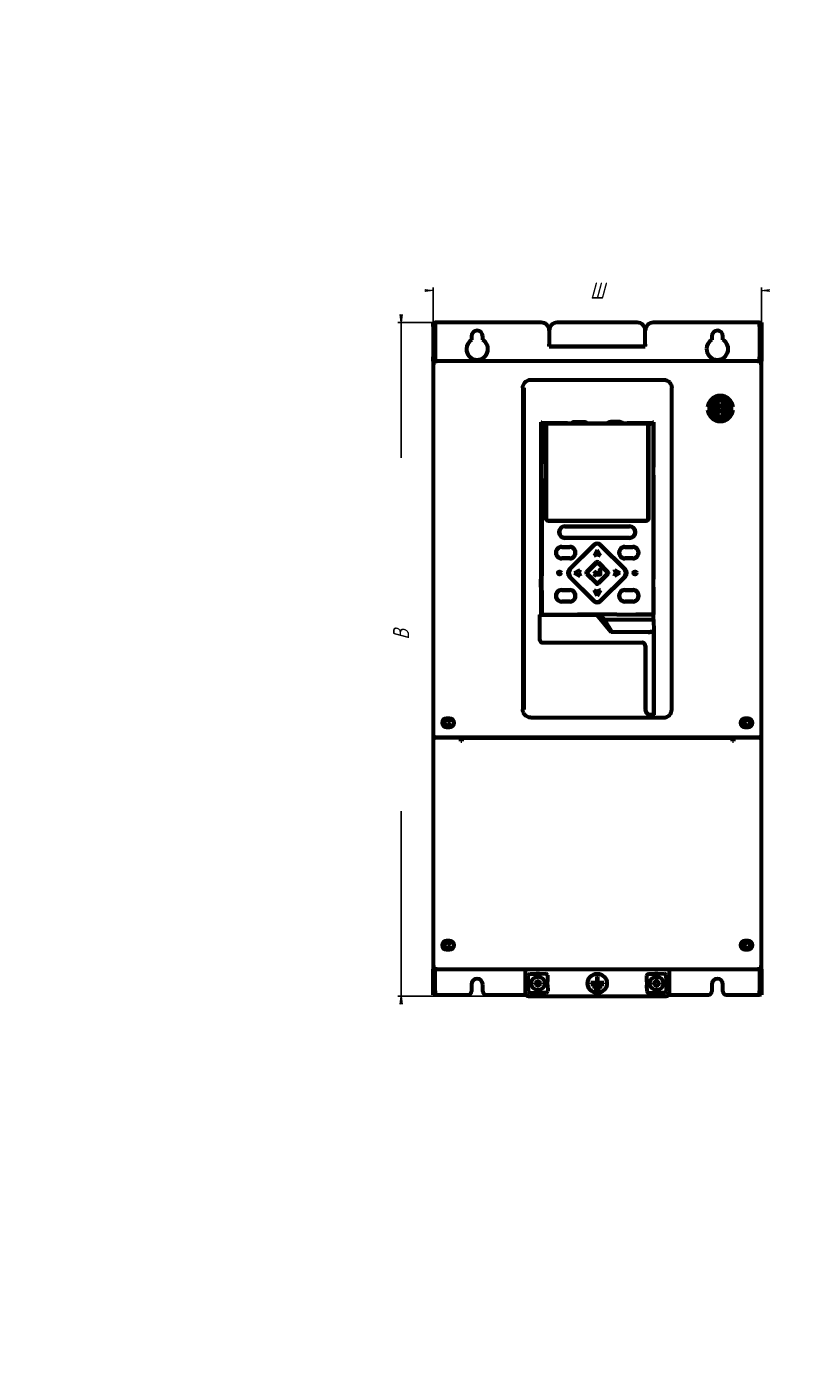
# Model space of a CAD drawing. Header units: millimetres. Extents: x 0 to 1189, y 0 to 841.
# Tile 1 of 2: x 0 to 484, y 0 to 841. Entities that reach past the tile are written whole.
import ezdxf

# ---------------------------------------------------------------- set-up
doc = ezdxf.new("R2010")
doc.units = ezdxf.units.MM
doc.linetypes.add('K5LT_BASIC', pattern=[0])
doc.linetypes.add('K5LT_THIN', pattern=[0])
doc.layers.add('Системный слой', color=7, linetype='Continuous')
doc.styles.add('KDIMTEXTSTYLE', font='GOST_AU.SHX', dxfattribs={"width": 0.96, "oblique": 15, "height": 5})
doc.dimstyles.new('KDIMSTYLE (1.00)', dxfattribs={"dimtxt": 5, "dimasz": 1, "dimexe": 2, "dimexo": 0, "dimgap": 1, "dimtad": 1, "dimtxsty": 'KDIMTEXTSTYLE', "dimsah": 1, "dimcen": 0, "dimdle": 1, "dimadec": 0, "dimazin": 0, "dimtfac": 0.667, "dimtmove": 0, "dimatfit": 3, "dimfxl": 1, "dimtvp": 1, "dimtolj": 1, "dimtzin": 0, "dimarcsym": 0})

# ---------------------------------------------------------------- blocks, each defined once
blk = doc.blocks.new('KDIMARROW_01')
at = {"layer": 'Системный слой'}
blk.add_hatch(color=0, dxfattribs=at).paths.add_polyline_path([(0, 0), (-5, 0.66), (-4.5, 0), (-5, -0.66)])
at = {"layer": 'Системный слой', "color": 0, "linetype": 'K5LT_THIN', "lineweight": 18}
for p, q in [((-4.5, 0), (-5, 0.66)), ((-5, 0.66), (0, 0)), ((0, 0), (-5, -0.66)), ((-5, -0.66), (-4.5, 0)), ((0, 0), (-1, 0))]:
    blk.add_line(p, q, dxfattribs=at)

msp = doc.modelspace()

# ---------------------------------------------------------------- linework, layer by layer
at = {"layer": 'Системный слой', "color": 150, "linetype": 'K5LT_BASIC', "lineweight": 60, "true_color": 0x0080ff}
for p, q in [((253.623, 653.787), (253.623, 656.287)), ((253.623, 656.287), (254.823, 656.287)), ((255.023, 656.287), (254.823, 656.287)), ((254.823, 656.287), (254.823, 653.787)), ((321.123, 656.287), (255.023, 656.287)), ((381.123, 656.287), (331.123, 656.287)), ((457.223, 656.287), (391.123, 656.287)), ((457.423, 656.287), (457.223, 656.287)), ((457.423, 656.287), (458.623, 656.287)), ((457.423, 653.787), (457.423, 656.287)), ((458.623, 656.287), (458.623, 653.787)), ((253.623, 653.787), (253.623, 634.787)), ((254.823, 653.787), (254.823, 634.787)), ((277.623, 647.787), (277.623, 645.558)), ((284.623, 645.558), (284.623, 647.787)), ((326.123, 651.287), (326.123, 642.887)), ((386.123, 642.887), (386.123, 651.287)), ((427.623, 647.787), (427.623, 645.558)), ((434.623, 645.558), (434.623, 647.787)), ((457.423, 653.787), (457.423, 634.787)), ((458.623, 653.787), (458.623, 634.787)), ((326.123, 641.487), (326.123, 642.887)), ((326.123, 641.487), (386.123, 641.487)), ((326.123, 641.487), (326.123, 641.287)), ((326.123, 641.287), (386.123, 641.287)), ((386.123, 642.887), (386.123, 641.487)), ((386.123, 641.287), (386.123, 641.487)), ((253.623, 632.287), (253.623, 634.787)), ((254.823, 632.287), (253.623, 632.287)), ((253.623, 632.287), (253.623, 630.887)), ((255.023, 630.887), (253.623, 630.887)), ((253.623, 630.887), (253.623, 397.287)), ((254.823, 634.787), (254.823, 632.287)), ((254.823, 630.887), (254.823, 632.287)), ((255.023, 630.887), (255.023, 632.287)), ((457.223, 632.287), (255.023, 632.287)), ((457.223, 632.287), (457.223, 630.887)), ((458.623, 630.887), (457.223, 630.887)), ((457.423, 632.287), (457.423, 634.787)), ((457.423, 632.287), (458.623, 632.287)), ((457.423, 632.287), (457.423, 630.887)), ((458.623, 634.787), (458.623, 632.287)), ((458.623, 630.887), (458.623, 632.287)), ((458.623, 397.287), (458.623, 630.887)), ((309.62, 615.537), (309.62, 414.527)), ((310.33, 615.537), (309.831, 615.537)), ((309.831, 414.527), (309.831, 615.537)), ((310.33, 615.537), (310.33, 414.527)), ((314.617, 620.534), (397.629, 620.534)), ((402.546, 615.537), (402.546, 414.527)), ((402.626, 615.537), (402.546, 615.537)), ((432.213, 606.454), (432.213, 607.873)), ((433.713, 607.873), (433.713, 606.454)), ((424.998, 603.377), (426.506, 603.377)), ((426.506, 601.877), (424.998, 601.877)), ((432.213, 597.38), (432.213, 598.799)), ((433.713, 598.799), (433.713, 597.38)), ((439.42, 603.377), (440.928, 603.377)), ((440.928, 601.877), (439.42, 601.877)), ((321.014, 594.031), (321.514, 594.031)), ((321.014, 568.06), (321.014, 594.031)), ((321.597, 592.186), (321.123, 592.661)), ((321.514, 594.031), (321.514, 593.454)), ((321.514, 592.269), (321.514, 568.06)), ((321.597, 475.337), (321.597, 592.186)), ((322.122, 593.661), (336.621, 593.662)), ((322.596, 592.85), (322.581, 593.149)), ((322.631, 593.15), (324.111, 593.15)), ((324.106, 592.851), (322.631, 592.851)), ((324.106, 592.851), (324.106, 533.846)), ((324.106, 592.401), (324.123, 592.401)), ((324.111, 593.15), (324.123, 593.188)), ((324.123, 593.188), (388.123, 593.188)), ((324.123, 533.864), (324.123, 593.188)), ((324.282, 593.155), (324.273, 593.164)), ((387.973, 593.164), (324.273, 593.164)), ((324.287, 592.855), (324.287, 533.978)), ((336.817, 593.261), (375.427, 593.261)), ((341.883, 594.31), (347.963, 594.31)), ((342.542, 593.701), (342.542, 593.261)), ((347.305, 593.701), (347.305, 593.261)), ((370.363, 594.31), (364.283, 594.31)), ((364.942, 593.701), (364.942, 593.261)), ((369.705, 593.701), (369.705, 593.261)), ((375.624, 593.664), (390.124, 593.664)), ((387.959, 533.978), (387.959, 592.855)), ((387.964, 593.155), (387.973, 593.164)), ((388.136, 593.15), (388.123, 593.188)), ((388.123, 593.188), (388.123, 533.864)), ((388.123, 592.406), (388.14, 592.406)), ((388.136, 593.15), (389.615, 593.15)), ((389.615, 592.851), (388.14, 592.851)), ((388.14, 533.846), (388.14, 592.851)), ((389.65, 592.85), (389.665, 593.149)), ((390.732, 593.454), (390.732, 594.031)), ((391.232, 594.031), (390.732, 594.031)), ((391.123, 592.661), (391.123, 526.664)), ((391.232, 594.031), (391.232, 568.06)), ((324.106, 585.564), (324.123, 585.564)), ((388.123, 585.564), (388.14, 585.564)), ((324.123, 576.864), (324.106, 576.864)), ((388.14, 575.864), (388.123, 575.864)), ((320.822, 567.964), (321.014, 568.06)), ((320.822, 567.964), (320.822, 565.937)), ((320.908, 565.895), (320.822, 565.937)), ((320.908, 565.895), (320.908, 561.006)), ((324.106, 568.864), (324.123, 568.864)), ((388.123, 568.864), (388.14, 568.864)), ((391.232, 568.06), (391.415, 567.968)), ((391.415, 565.933), (391.338, 565.895)), ((391.338, 561.006), (391.338, 565.895)), ((391.415, 565.933), (391.415, 567.968)), ((320.822, 560.964), (320.908, 561.006)), ((320.822, 560.964), (320.822, 558.937)), ((321.014, 558.841), (320.822, 558.937)), ((321.014, 498.06), (321.014, 558.841)), ((321.514, 558.841), (321.514, 498.06)), ((391.415, 558.933), (391.232, 558.841)), ((391.232, 558.841), (391.232, 498.06)), ((391.338, 561.006), (391.415, 560.968)), ((391.415, 558.933), (391.415, 560.968)), ((324.123, 539.864), (324.106, 539.864)), ((388.14, 539.864), (388.123, 539.864)), ((324.472, 532.864), (324.505, 532.864)), ((325.623, 532.364), (325.605, 532.347)), ((325.605, 532.347), (386.641, 532.347)), ((386.623, 532.364), (325.623, 532.364)), ((386.459, 532.478), (325.787, 532.478)), ((386.641, 532.347), (386.623, 532.364)), ((387.741, 532.864), (387.774, 532.864)), ((335.923, 529.064), (376.323, 529.064)), ((335.923, 528.864), (376.323, 528.864)), ((376.323, 521.864), (335.923, 521.864)), ((376.323, 521.664), (335.923, 521.664)), ((391.071, 525.664), (391.071, 518.064)), ((333.923, 516.263), (338.923, 516.263)), ((333.923, 516.063), (338.923, 516.063)), ((338.587, 501.984), (354.002, 517.399)), ((338.601, 501.97), (354.016, 517.385)), ((338.87, 501.984), (354.002, 517.117)), ((354.016, 517.385), (354.002, 517.399)), ((356.123, 514.051), (354.088, 510.526)), ((358.158, 510.526), (356.123, 514.051)), ((358.244, 517.399), (358.23, 517.385)), ((358.23, 517.385), (373.645, 501.97)), ((358.244, 517.399), (373.659, 501.984)), ((358.244, 517.117), (373.376, 501.984)), ((373.323, 516.263), (378.323, 516.263)), ((373.323, 516.063), (378.323, 516.063)), ((391.123, 517.064), (391.123, 474.863)), ((338.923, 509.064), (333.923, 509.064)), ((338.923, 508.864), (333.923, 508.864)), ((355.416, 506.511), (349.475, 500.57)), ((350.183, 500.57), (355.416, 505.803)), ((356.123, 511.391), (354.088, 510.526)), ((354.088, 510.526), (355.096, 510.954)), ((355.416, 505.803), (355.628, 505.591)), ((355.664, 511.196), (356.123, 511.391)), ((358.158, 510.526), (356.123, 511.391)), ((356.618, 505.591), (356.83, 505.803)), ((362.771, 500.57), (356.83, 506.511)), ((356.83, 505.803), (362.063, 500.57)), ((378.323, 509.064), (373.323, 509.064)), ((378.323, 508.864), (373.323, 508.864)), ((320.822, 497.964), (321.014, 498.06)), ((320.822, 497.964), (320.822, 495.937)), ((338.587, 501.984), (338.601, 501.97)), ((338.601, 497.756), (338.587, 497.742)), ((354.002, 482.327), (338.587, 497.742)), ((354.016, 482.341), (338.601, 497.756)), ((339.082, 501.772), (338.87, 501.984)), ((338.87, 497.742), (339.082, 497.954)), ((354.002, 482.61), (338.87, 497.742)), ((341.935, 499.863), (345.46, 501.898)), ((341.935, 499.863), (345.46, 497.828)), ((345.46, 497.828), (341.935, 499.863)), ((345.46, 501.898), (344.595, 499.863)), ((344.595, 499.863), (345.46, 501.898)), ((344.595, 499.863), (345.46, 497.828)), ((349.475, 499.156), (355.416, 493.215)), ((355.416, 493.923), (350.183, 499.156)), ((354.005, 499.328), (354.023, 499.333)), ((355.606, 500.833), (355.613, 500.82)), ((355.606, 499.725), (355.606, 500.833)), ((356.123, 499.725), (355.606, 499.725)), ((355.606, 498.931), (355.613, 498.943)), ((355.606, 497.824), (355.606, 498.931)), ((355.606, 498.931), (356.123, 498.931)), ((356.123, 499.727), (355.613, 499.727)), ((355.613, 498.943), (356.123, 498.944)), ((357.431, 499.727), (356.123, 499.727)), ((356.83, 493.215), (362.771, 499.156)), ((362.063, 499.156), (356.83, 493.923)), ((357.447, 499.725), (357.431, 499.727)), ((357.525, 501.742), (357.514, 501.727)), ((373.645, 497.756), (358.23, 482.341)), ((373.376, 497.742), (358.244, 482.61)), ((373.659, 497.742), (358.244, 482.327)), ((367.651, 499.863), (366.786, 501.898)), ((366.786, 501.898), (370.311, 499.863)), ((370.311, 499.863), (366.786, 497.828)), ((366.786, 497.828), (367.651, 499.863)), ((367.456, 500.323), (367.651, 499.863)), ((373.164, 501.772), (373.376, 501.984)), ((373.376, 497.742), (373.164, 497.954)), ((373.645, 501.97), (373.659, 501.984)), ((373.659, 497.742), (373.645, 497.756)), ((391.232, 498.06), (391.415, 497.968)), ((391.415, 495.933), (391.415, 497.968)), ((320.908, 495.895), (320.822, 495.937)), ((320.822, 490.964), (320.908, 491.006)), ((320.822, 490.964), (320.822, 488.937)), ((321.014, 488.841), (320.822, 488.937)), ((320.908, 491.006), (320.908, 495.895)), ((321.014, 473.942), (321.014, 488.841)), ((321.514, 488.841), (321.514, 475.254)), ((333.923, 489.313), (333.923, 489.284)), ((333.923, 489.313), (338.923, 489.313)), ((333.923, 489.113), (338.923, 489.113)), ((354.088, 489.2), (356.123, 488.335)), ((356.123, 485.675), (354.088, 489.2)), ((358.158, 489.2), (356.123, 485.675)), ((356.123, 488.335), (358.158, 489.2)), ((356.123, 485.675), (358.158, 489.2)), ((356.582, 488.531), (356.123, 488.335)), ((370.822, 488.062), (370.822, 488.34)), ((373.323, 489.313), (378.323, 489.313)), ((373.323, 489.113), (378.323, 489.113)), ((378.323, 489.313), (378.323, 489.284)), ((391.415, 488.933), (391.232, 488.841)), ((391.232, 488.841), (391.232, 473.942)), ((391.415, 495.933), (391.338, 495.895)), ((391.338, 491.006), (391.338, 495.895)), ((391.338, 491.006), (391.415, 490.968)), ((391.415, 488.933), (391.415, 490.968)), ((338.923, 482.114), (333.923, 482.114)), ((333.923, 481.914), (333.923, 481.943)), ((338.923, 481.914), (333.923, 481.914)), ((354.002, 482.327), (354.016, 482.341)), ((358.23, 482.341), (358.244, 482.327)), ((370.822, 482.886), (370.822, 483.165)), ((372.497, 482.212), (371.866, 482.212)), ((378.323, 482.114), (373.323, 482.114)), ((378.323, 481.914), (373.323, 481.914)), ((378.323, 481.914), (378.323, 481.943)), ((379.703, 482.212), (379.149, 482.212)), ((320.252, 473.736), (320.068, 473.736)), ((320.068, 473.736), (320.068, 458.361)), ((320.105, 473.7), (320.105, 458.361)), ((320.78, 473.7), (320.105, 473.7)), ((320.153, 473.631), (320.153, 458.43)), ((320.153, 473.631), (355.924, 473.631)), ((320.78, 473.7), (320.752, 473.728)), ((321.014, 473.942), (320.78, 473.708)), ((320.78, 473.7), (320.78, 473.708)), ((356.027, 473.708), (320.78, 473.708)), ((321.123, 474.863), (321.597, 475.337)), ((343.823, 473.986), (343.823, 474.309)), ((343.823, 473.986), (343.823, 473.944)), ((368.423, 473.986), (343.823, 473.986)), ((343.823, 473.944), (343.823, 473.902)), ((368.423, 473.944), (343.823, 473.944)), ((343.823, 473.902), (343.823, 473.86)), ((368.423, 473.902), (343.823, 473.902)), ((343.823, 473.86), (343.823, 473.818)), ((368.423, 473.86), (343.823, 473.86)), ((357.391, 473.818), (343.823, 473.818)), ((364.903, 462.931), (355.924, 473.631)), ((356.027, 473.708), (357.908, 473.86)), ((356.027, 473.708), (365.071, 462.931)), ((357.948, 473.86), (360.523, 470.791)), ((368.423, 474.309), (368.423, 473.986)), ((368.423, 473.986), (368.423, 473.944)), ((368.423, 473.944), (368.423, 473.902)), ((368.423, 473.902), (368.423, 473.86)), ((368.423, 473.863), (391.31, 473.863)), ((368.423, 473.86), (368.423, 473.818)), ((390.124, 473.864), (380.126, 473.864)), ((391.232, 473.942), (391.31, 473.863)), ((391.31, 470.791), (391.31, 473.863)), ((360.523, 470.791), (391.31, 470.791)), ((360.523, 470.791), (365.304, 462.941)), ((386.417, 462.931), (364.903, 462.931)), ((365.179, 462.931), (365.304, 462.941)), ((389.078, 462.941), (365.304, 462.941)), ((389.41, 463.291), (391.441, 463.291)), ((391.31, 470.791), (391.441, 463.291)), ((391.367, 411.376), (391.367, 462.885)), ((391.431, 463.031), (391.431, 411.202)), ((391.441, 463.031), (391.431, 463.031)), ((391.441, 463.291), (391.441, 463.031)), ((320.105, 458.361), (320.068, 458.361)), ((322.103, 456.362), (384.103, 456.362)), ((322.103, 456.326), (384.103, 456.326)), ((322.153, 456.431), (384.163, 456.431)), ((384.103, 456.362), (384.103, 456.326)), ((386.068, 454.361), (386.068, 414.63)), ((386.105, 454.361), (386.105, 414.63)), ((386.163, 454.431), (386.163, 414.831)), ((391.367, 461.256), (391.431, 461.256)), ((310.33, 414.527), (309.831, 414.527)), ((386.105, 414.63), (386.068, 414.63)), ((386.417, 413.186), (386.417, 413.522)), ((386.418, 413.183), (386.417, 413.186)), ((402.546, 414.527), (402.626, 414.527)), ((263.923, 409.037), (261.923, 409.037)), ((314.617, 409.531), (397.629, 409.531)), ((389.602, 411.188), (389.604, 411.138)), ((389.881, 411.148), (389.604, 411.138)), ((391.65, 410.13), (391.256, 410.13)), ((391.256, 410.12), (391.256, 410.13)), ((391.431, 411.202), (391.45, 411.182)), ((391.65, 411.174), (391.95, 411.174)), ((391.65, 410.13), (391.65, 410.11)), ((450.323, 409.037), (448.323, 409.037)), ((255.023, 397.287), (253.623, 397.287)), ((253.623, 397.287), (253.623, 396.787)), ((253.623, 396.787), (255.023, 396.787)), ((253.623, 396.787), (253.623, 253.687)), ((255.023, 397.287), (457.223, 397.287)), ((255.023, 397.287), (255.023, 396.787)), ((271.023, 396.787), (255.023, 396.787)), ((255.123, 396.787), (255.123, 397.287)), ((255.223, 397.287), (255.223, 396.787)), ((255.423, 396.787), (255.423, 397.287)), ((256.623, 396.787), (256.623, 397.287)), ((256.823, 397.287), (256.823, 396.787)), ((261.923, 403.537), (263.923, 403.537)), ((268.423, 397.287), (268.423, 396.787)), ((269.023, 397.287), (269.023, 396.787)), ((271.023, 394.787), (271.023, 396.787)), ((271.123, 394.787), (271.123, 397.287)), ((271.623, 396.987), (271.623, 397.287)), ((440.623, 396.987), (271.623, 396.987)), ((271.623, 395.387), (271.623, 396.787)), ((271.623, 396.787), (440.623, 396.787)), ((271.623, 395.387), (271.623, 394.787)), ((440.623, 397.287), (440.623, 396.987)), ((440.623, 396.787), (440.623, 395.387)), ((440.623, 394.787), (440.623, 395.387)), ((441.123, 397.287), (441.123, 394.787)), ((457.223, 396.787), (441.223, 396.787)), ((441.223, 396.787), (441.223, 394.787)), ((443.823, 396.787), (443.823, 397.287)), ((448.323, 403.537), (450.323, 403.537)), ((455.423, 397.287), (455.423, 396.787)), ((455.623, 397.287), (455.623, 396.787)), ((456.823, 397.287), (456.823, 396.787)), ((457.023, 396.787), (457.023, 397.287)), ((457.123, 397.287), (457.123, 396.787)), ((458.623, 397.287), (457.223, 397.287)), ((457.223, 396.787), (457.223, 397.287)), ((457.223, 396.787), (458.623, 396.787)), ((458.623, 396.787), (458.623, 397.287)), ((458.623, 253.687), (458.623, 396.787)), ((271.623, 394.787), (271.023, 394.787)), ((441.223, 394.787), (440.623, 394.787)), ((263.923, 270.037), (261.923, 270.037)), ((450.323, 270.037), (448.323, 270.037)), ((261.923, 264.537), (263.923, 264.537)), ((448.323, 264.537), (450.323, 264.537)), ((253.623, 253.687), (255.023, 253.687)), ((253.623, 253.687), (253.623, 252.287)), ((254.823, 252.287), (254.823, 253.687)), ((254.823, 253.487), (255.023, 253.487)), ((255.023, 252.287), (255.023, 253.687)), ((457.223, 253.687), (457.223, 252.287)), ((457.223, 253.687), (458.623, 253.687)), ((457.223, 253.487), (457.423, 253.487)), ((457.423, 253.687), (457.423, 252.287)), ((458.623, 252.287), (458.623, 253.687)), ((254.823, 252.287), (253.623, 252.287)), ((253.623, 250.987), (253.623, 252.287)), ((253.623, 238.787), (253.623, 250.987)), ((255.023, 252.287), (254.823, 252.287)), ((254.823, 252.287), (254.823, 250.987)), ((254.823, 238.787), (254.823, 250.987)), ((255.023, 252.287), (457.223, 252.287)), ((311.123, 252.087), (311.123, 252.287)), ((311.123, 252.087), (311.123, 237.487)), ((313.107, 244.387), (313.041, 248.386)), ((314.976, 244.418), (313.107, 244.387)), ((313.107, 244.387), (313.141, 242.387)), ((314.024, 249.403), (318.023, 249.469)), ((320.023, 249.502), (318.023, 249.469)), ((318.023, 249.469), (318.055, 247.6)), ((320.023, 249.502), (324.023, 249.569)), ((320.054, 247.633), (320.023, 249.502)), ((325.106, 244.586), (323.237, 244.555)), ((325.039, 248.586), (325.106, 244.586)), ((325.139, 242.587), (325.106, 244.586)), ((356.373, 247.737), (355.873, 247.737)), ((355.873, 247.737), (355.873, 243.737)), ((356.373, 243.737), (356.373, 247.737)), ((387.107, 244.387), (387.041, 248.386)), ((388.976, 244.418), (387.107, 244.387)), ((387.107, 244.387), (387.141, 242.387)), ((388.024, 249.403), (392.023, 249.469)), ((394.023, 249.502), (392.023, 249.469)), ((392.023, 249.469), (392.055, 247.6)), ((394.023, 249.502), (398.023, 249.569)), ((394.054, 247.633), (394.023, 249.502)), ((399.106, 244.586), (397.237, 244.555)), ((399.039, 248.586), (399.106, 244.586)), ((399.139, 242.587), (399.106, 244.586)), ((401.123, 252.287), (401.123, 252.087)), ((401.123, 237.487), (401.123, 252.087)), ((457.423, 252.287), (457.223, 252.287)), ((457.423, 252.287), (458.623, 252.287)), ((457.423, 250.987), (457.423, 252.287)), ((457.423, 250.987), (457.423, 238.787)), ((458.623, 252.287), (458.623, 250.987)), ((458.623, 250.987), (458.623, 238.787)), ((253.623, 236.287), (253.623, 238.787)), ((254.823, 236.287), (253.623, 236.287)), ((254.823, 238.787), (254.823, 236.287)), ((254.823, 236.287), (255.023, 236.287)), ((255.023, 236.287), (275.623, 236.287)), ((277.623, 242.787), (277.623, 238.287)), ((284.623, 238.287), (284.623, 242.787)), ((286.623, 236.287), (311.523, 236.287)), ((313.123, 235.487), (399.123, 235.487)), ((313.141, 242.387), (315.01, 242.418)), ((313.207, 238.388), (313.141, 242.387)), ((318.223, 237.471), (314.223, 237.404)), ((319.123, 243.487), (316.937, 243.843)), ((318.192, 239.34), (318.223, 237.471)), ((318.223, 237.471), (320.223, 237.504)), ((318.726, 243.884), (319.123, 243.487)), ((320.223, 237.504), (320.192, 239.373)), ((324.222, 237.571), (320.223, 237.504)), ((323.27, 242.555), (325.139, 242.587)), ((325.139, 242.587), (325.205, 238.587)), ((352.123, 243.737), (352.123, 243.237)), ((355.873, 243.737), (352.123, 243.737)), ((352.123, 243.237), (360.123, 243.237)), ((353.123, 242.237), (353.123, 241.737)), ((359.123, 242.237), (353.123, 242.237)), ((353.123, 241.737), (359.123, 241.737)), ((354.123, 240.737), (354.123, 240.237)), ((358.123, 240.737), (354.123, 240.737)), ((354.123, 240.237), (358.123, 240.237)), ((360.123, 243.737), (356.373, 243.737)), ((358.123, 240.237), (358.123, 240.737)), ((359.123, 241.737), (359.123, 242.237)), ((360.123, 243.237), (360.123, 243.737)), ((387.141, 242.387), (389.01, 242.418)), ((387.207, 238.388), (387.141, 242.387)), ((392.223, 237.471), (388.223, 237.404)), ((392.192, 239.34), (392.223, 237.471)), ((392.223, 237.471), (394.223, 237.504)), ((393.123, 243.487), (393.52, 243.884)), ((393.123, 243.487), (395.309, 243.843)), ((394.223, 237.504), (394.192, 239.373)), ((398.222, 237.571), (394.223, 237.504)), ((397.27, 242.555), (399.139, 242.587)), ((399.139, 242.587), (399.205, 238.587)), ((400.723, 236.287), (425.623, 236.287)), ((427.623, 242.787), (427.623, 238.287)), ((434.623, 238.287), (434.623, 242.787)), ((436.623, 236.287), (457.223, 236.287)), ((457.223, 236.287), (457.423, 236.287)), ((457.423, 236.287), (457.423, 238.787)), ((458.623, 236.287), (457.423, 236.287)), ((458.623, 238.787), (458.623, 236.287))]:
    msp.add_line(p, q, dxfattribs=at)
for centre, radius in [((432.963, 602.627), 2), ((432.965, 602.426), 1.5), ((332.522, 499.863), 1), ((379.724, 499.863), 1), ((262.423, 406.287), 1.65), ((449.823, 406.287), 1.65), ((262.423, 267.287), 1.65), ((449.823, 267.287), 1.65), ((319.123, 243.487), 4.25), ((356.123, 243.487), 6), ((393.123, 243.487), 4.25)]:
    msp.add_circle(centre, radius, dxfattribs=at)
for centre, radius, start, end in [((321.123, 651.287), 5, 0, 90), ((331.123, 651.287), 5, 90, 180), ((381.123, 651.287), 5, 0, 90), ((391.123, 651.287), 5, 90, 180), ((281.123, 647.787), 3.5, 0, 180), ((431.123, 647.787), 3.5, 0, 180), ((281.123, 639.787), 6.75, 121.232929, 180), ((281.123, 639.787), 6.75, 180, 58.767071), ((431.123, 639.787), 6.75, 121.232929, 180), ((431.123, 639.787), 6.75, 180, 58.767071), ((432.963, 602.627), 8, 5.379379, 174.620621), ((432.963, 602.627), 6.5, 6.62581, 173.37419), ((432.963, 602.627), 5.3, 98.1352, 261.8648), ((432.963, 602.627), 3.9, 101.087489, 258.912511), ((432.963, 602.627), 5.3, 278.1352, 81.8648), ((432.963, 602.627), 3.9, 281.087489, 78.912511), ((432.963, 602.627), 8, 185.379379, 354.620621), ((432.963, 602.627), 6.5, 186.62581, 353.37419), ((432.923, 602.487), 2, 346.140663, 161.968545), ((432.923, 602.487), 1.9, 22.522674, 202.522674), ((432.923, 602.487), 1.9, 202.522674, 205.856736), ((432.923, 602.487), 1.9, 302.252472, 22.522674), ((335.923, 525.364), 3.7, 90, 270), ((335.923, 525.364), 3.5, 90, 270), ((376.323, 525.364), 3.7, 270, 90), ((376.323, 525.364), 3.5, 360, 90), ((376.323, 525.364), 3.5, 270, 0), ((333.923, 512.563), 3.7, 89.996626, 270.003567), ((333.923, 512.563), 3.5, 89.996433, 270.003567), ((338.923, 512.563), 3.7, 269.996626, 90.003567), ((338.923, 512.563), 3.5, 269.996433, 90.003567), ((356.123, 515.278), 3, 45, 135), ((356.123, 514.995), 3, 45, 135), ((373.323, 512.563), 3.7, 89.996626, 270.003374), ((373.323, 512.563), 3.5, 89.996433, 270.003567), ((378.323, 512.563), 3.7, 269.996626, 90.003567), ((378.323, 512.563), 3.5, 269.996433, 90.003567), ((356.123, 505.804), 1, 45, 135), ((356.123, 505.096), 1, 45, 135), ((356.123, 505.096), 0.7, 45, 135), ((340.708, 499.863), 3, 135, 225), ((340.991, 499.863), 3, 135, 225), ((340.991, 499.863), 2.7, 135, 225), ((350.182, 499.863), 1, 135, 225), ((350.89, 499.863), 1, 135, 225), ((356.123, 499.863), 2.5, 32.058075, 52.557567), ((361.356, 499.863), 1, 0, 45), ((361.356, 499.863), 1, 315, 0), ((362.064, 499.863), 1, 315, 45), ((371.255, 499.863), 2.7, 315, 45), ((371.255, 499.863), 3, 360, 45), ((371.255, 499.863), 3, 315, 0), ((371.538, 499.863), 3, 315, 45), ((333.923, 485.613), 3.7, 89.996626, 270.003567), ((333.923, 485.613), 3.67, 89.996599, 270.003567), ((333.923, 485.613), 3.5, 89.996433, 270.003567), ((338.923, 485.613), 3.7, 269.996626, 90.003567), ((338.923, 485.613), 3.5, 269.996433, 90.003567), ((356.123, 494.63), 1, 225, 315), ((356.123, 493.922), 1, 225, 315), ((373.323, 485.613), 3.7, 89.996626, 270.003374), ((373.323, 485.613), 3.5, 89.996433, 270.003567), ((378.323, 485.613), 3.7, 269.996626, 90.003567), ((378.323, 485.613), 3.67, 0, 90.003567), ((378.323, 485.613), 3.5, 269.996433, 90.003567), ((356.123, 484.731), 3, 225, 315), ((356.123, 484.448), 3, 225, 315), ((378.323, 485.613), 3.67, 269.996599, 0), ((322.103, 458.361), 2.035, 180, 270), ((322.103, 458.361), 1.998, 180, 270), ((322.153, 458.43), 2, 180, 270), ((384.103, 454.361), 2.002, 360, 90), ((384.103, 454.361), 1.965, 360, 90), ((384.163, 454.431), 2, 0, 90), ((389.603, 414.63), 3.535, 180, 204.442671), ((389.603, 414.63), 3.498, 180, 204.379696), ((389.663, 414.831), 3.5, 180, 201.948743), ((390.103, 412.831), 1.275, 0, 7.390723), ((390.103, 412.831), 1.275, 352.609277, 0), ((261.923, 406.287), 2.75, 90, 270), ((263.923, 406.287), 2.75, 270, 90), ((448.323, 406.287), 2.75, 90, 270), ((450.323, 406.287), 2.75, 270, 90), ((261.923, 267.287), 2.75, 90, 270), ((263.923, 267.287), 2.75, 270, 90), ((448.323, 267.287), 2.75, 90, 270), ((450.323, 267.287), 2.75, 270, 90), ((255.023, 254.887), 1.4, 261.786789, 270), ((457.223, 254.887), 1.4, 270, 278.213211), ((281.123, 242.787), 3.5, 0, 180), ((314.041, 248.403), 1, 90.95257, 180.95257), ((319.123, 243.487), 1.807, 78.138094, 101.847573), ((319.406, 216.452), 29.228, 90.555522, 91.255198), ((324.039, 248.569), 1, 0.95257, 90.95257), ((388.041, 248.403), 1, 90.95257, 180.95257), ((393.123, 243.487), 1.807, 78.138094, 101.847573), ((393.123, 243.487), 2.1, 90, 99.897551), ((393.406, 216.452), 29.228, 90.555522, 91.255198), ((393.123, 243.487), 2.1, 80.092988, 90), ((398.039, 248.569), 1, 0.95257, 90.95257), ((431.123, 242.787), 3.5, 0, 180), ((275.623, 238.287), 2, 270, 360), ((286.623, 238.287), 2, 180, 270), ((313.123, 237.487), 2, 180, 270), ((314.207, 238.404), 1, 180.95257, 270.95257), ((328.717, 243.487), 11.785, 178.26475, 181.73525), ((319.123, 243.487), 1.807, 170.727398, 180), ((319.123, 243.487), 1.807, 180, 191.849833), ((319.123, 243.487), 1.807, 258.152427, 281.861906), ((319.406, 270.524), 29.23, 268.744831, 269.444449), ((319.123, 243.487), 1.807, 0, 11.861906), ((319.123, 243.487), 1.807, 348.138094, 0), ((324.205, 238.57), 1, 270.95257, 0.95257), ((388.207, 238.404), 1, 180.95257, 270.95257), ((402.717, 243.487), 11.785, 178.26475, 181.73525), ((393.123, 243.487), 2.1, 170.100545, 189.899456), ((393.123, 243.487), 1.807, 168.150167, 180), ((393.123, 243.487), 1.807, 180, 191.849833), ((393.123, 243.487), 1.807, 258.152427, 281.861906), ((393.123, 243.487), 2.1, 260.102449, 279.907012), ((393.406, 270.524), 29.23, 268.744831, 269.444449), ((393.123, 243.487), 1.807, 348.138094, 0), ((393.123, 243.487), 1.807, 0, 9.272602), ((393.123, 243.487), 2.1, 350.092988, 9.272602), ((398.205, 238.57), 1, 270.95257, 0.95257), ((399.123, 237.487), 2, 270, 0), ((425.623, 238.287), 2, 270, 360), ((436.623, 238.287), 2, 180, 270)]:
    msp.add_arc(centre, radius, start, end, dxfattribs=at)
for centre, major_axis, ratio, start_param, end_param in [((319.123, 240.972), (-7.292, 0), 0.6453516, 4.6634267, 4.712389), ((318.433, 243.487), (0, 7.97), 0.1366374, -1.5209268, -1.2929641), ((393.123, 240.972), (-7.292, 0), 0.6453516, 4.6634267, 4.712389), ((392.433, 243.487), (0, 7.97), 0.1366374, -1.5209268, -1.2929641), ((319.123, 242.796), (-7.97, 0), 0.1366374, -1.5209268, -1.2929641), ((319.123, 246.001), (7.292, 0), 0.6453516, 4.712389, 4.7613513), ((318.433, 243.487), (0, 7.97), 0.1366374, 4.4345568, 4.6625194), ((319.123, 242.796), (-7.97, 0), 0.1366374, 4.4345568, 4.6625194), ((319.123, 244.177), (7.97, 0), 0.1366374, -1.5209268, -1.2929641), ((316.609, 243.487), (0, 7.292), 0.6453516, 4.6634267, 4.7613513), ((393.123, 246.001), (7.292, 0), 0.6453516, 4.712389, 4.7613513), ((392.433, 243.487), (0, 7.97), 0.1366374, 4.4345568, 4.6625194), ((393.123, 242.796), (-7.97, 0), 0.1366374, 4.4345568, 4.6625194), ((393.123, 244.177), (7.97, 0), 0.1366374, -1.5209268, -1.2929641), ((390.609, 243.487), (0, 7.292), 0.6453516, 4.6634267, 4.7613513)]:
    msp.add_ellipse(centre, major_axis=major_axis, ratio=ratio, start_param=start_param, end_param=end_param, dxfattribs=at)
for points, knots in [([(309.62, 615.537), (309.62, 616.191), (309.75, 616.844), (310.25, 618.053), (310.62, 618.608), (311.083, 619.07)], [0, 0, 0, 0, 0.0019512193, 0.0019512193, 0.0039054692, 0.0039054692, 0.0039054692, 0.0039054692]), ([(311.083, 619.07), (311.546, 619.533), (312.1, 619.904), (313.309, 620.404), (313.963, 620.534), (314.617, 620.534)], [0.0039054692, 0.0039054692, 0.0039054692, 0.0039054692, 0.0058583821, 0.0058583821, 0.0078082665, 0.0078082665, 0.0078082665, 0.0078082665]), ([(397.629, 620.534), (398.283, 620.534), (398.937, 620.404), (400.146, 619.904), (400.7, 619.533), (401.163, 619.07)], [0, 0, 0, 0, 0.0019511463, 0.0019511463, 0.003905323, 0.003905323, 0.003905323, 0.003905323]), ([(401.163, 619.07), (401.626, 618.608), (401.996, 618.053), (402.497, 616.844), (402.626, 616.191), (402.626, 615.537)], [0.003905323, 0.003905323, 0.003905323, 0.003905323, 0.0058581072, 0.0058581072, 0.007807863, 0.007807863, 0.007807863, 0.007807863]), ([(336.621, 593.662), (336.661, 593.663), (336.726, 593.658), (336.813, 593.643), (336.871, 593.631), (336.935, 593.611), (336.996, 593.59), (337.047, 593.565), (337.112, 593.535), (337.163, 593.5), (337.217, 593.468), (337.264, 593.424), (337.316, 593.385), (337.355, 593.336), (337.403, 593.291), (337.436, 593.23), (337.46, 593.216), (337.479, 593.172), (337.482, 593.164)], [0, 0, 0, 0, 2.3490488, 3.4740515, 4.6974291, 5.8286171, 7.0446614, 8.2728606, 9.3902902, 10.5482513, 11.7350315, 12.916824, 14.0820135, 15.2970126, 16.4350445, 17.6927796, 18.7935741, 19, 19, 19, 19]), ([(340.831, 594.031), (340.998, 594.106), (341.167, 594.173), (341.517, 594.275), (341.699, 594.31), (341.883, 594.31)], [0, 0, 0, 0, 0.0005454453, 0.0005454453, 0.0010908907, 0.0010908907, 0.0010908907, 0.0010908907]), ([(347.963, 594.31), (348.147, 594.31), (348.326, 594.275), (348.677, 594.174), (348.848, 594.106), (349.015, 594.031)], [0, 0, 0, 0, 0.0005452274, 0.0005452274, 0.0010904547, 0.0010904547, 0.0010904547, 0.0010904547]), ([(363.231, 594.031), (363.398, 594.106), (363.567, 594.173), (363.917, 594.275), (364.099, 594.31), (364.283, 594.31)], [0, 0, 0, 0, 0.0005454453, 0.0005454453, 0.0010908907, 0.0010908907, 0.0010908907, 0.0010908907]), ([(370.363, 594.31), (370.547, 594.31), (370.726, 594.275), (371.077, 594.174), (371.248, 594.106), (371.415, 594.031)], [0, 0, 0, 0, 0.0005452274, 0.0005452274, 0.0010904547, 0.0010904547, 0.0010904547, 0.0010904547]), ([(374.825, 593.261), (374.836, 593.28), (374.864, 593.321), (374.893, 593.34), (374.963, 593.424), (375.037, 593.476), (375.147, 593.548), (375.262, 593.6), (375.368, 593.634), (375.445, 593.648), (375.53, 593.662), (375.589, 593.666), (375.623, 593.664)], [0, 0, 0, 0, 0.5409124, 1.6227371, 2.3548941, 4.1641601, 5.9722965, 7.7812195, 9.5913454, 10.5724566, 11.4023164, 13, 13, 13, 13]), ([(355.613, 500.82), (355.371, 500.59), (355.129, 500.361), (354.886, 500.134), (354.742, 500), (354.599, 499.866), (354.455, 499.732), (354.312, 499.599), (354.168, 499.466), (354.023, 499.333)], [0, 0, 0, 0, 0.0010000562, 0.0010000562, 0.0010000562, 0.0015884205, 0.0015884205, 0.0015884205, 0.0021767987, 0.0021767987, 0.0021767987, 0.0021767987]), ([(354.023, 499.333), (354.269, 499.107), (354.513, 498.881), (354.756, 498.653), (354.899, 498.518), (355.042, 498.384), (355.185, 498.249), (355.327, 498.114), (355.469, 497.978), (355.611, 497.842)], [0, 0, 0, 0, 0.0010000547, 0.0010000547, 0.0010000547, 0.0015888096, 0.0015888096, 0.0015888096, 0.00217758, 0.00217758, 0.00217758, 0.00217758]), ([(355.611, 497.842), (355.611, 497.926), (355.611, 498.009), (355.611, 498.176), (355.612, 498.259), (355.612, 498.426), (355.612, 498.509), (355.612, 498.705), (355.613, 498.818), (355.613, 498.931)], [0, 0, 0, 0, 0.22711191, 0.22711191, 0.45422382, 0.45422382, 0.68133575, 0.68133575, 0.98878833, 0.98878833, 0.98878833, 0.98878833]), ([(355.613, 499.727), (355.613, 499.818), (355.613, 499.909), (355.613, 500.092), (355.613, 500.183), (355.613, 500.456), (355.613, 500.638), (355.613, 500.82)], [0, 0, 0, 0, 0.2499999, 0.2499999, 0.4999998, 0.4999998, 1, 1, 1, 1]), ([(356.123, 498.931), (356.132, 498.931), (356.151, 498.931), (356.186, 498.931), (356.232, 498.931), (356.291, 498.931), (356.358, 498.93), (356.429, 498.931), (356.501, 498.931), (356.577, 498.931), (356.664, 498.93), (356.771, 498.932), (356.897, 498.93), (357.041, 498.932), (357.187, 498.93), (357.326, 498.932), (357.445, 498.931), (357.548, 498.931), (357.639, 498.929), (357.721, 498.932), (357.791, 498.93), (357.847, 498.935), (357.896, 498.945), (357.94, 498.958), (357.986, 498.977), (358.037, 499.006), (358.093, 499.05), (358.143, 499.103), (358.178, 499.156), (358.201, 499.2), (358.215, 499.236), (358.227, 499.273), (358.235, 499.312), (358.24, 499.354), (358.242, 499.39), (358.242, 499.424), (358.242, 499.46), (358.242, 499.502), (358.242, 499.551), (358.241, 499.605), (358.242, 499.664), (358.241, 499.724), (358.242, 499.781), (358.243, 499.83), (358.243, 499.87), (358.242, 499.907), (358.242, 499.95), (358.241, 500.009), (358.242, 500.082), (358.242, 500.161), (358.241, 500.233), (358.241, 500.299), (358.242, 500.37), (358.24, 500.461), (358.244, 500.578), (358.24, 500.721), (358.242, 500.87), (358.242, 501.003), (358.241, 501.107), (358.243, 501.197), (358.244, 501.263), (358.244, 501.317), (358.244, 501.349), (358.243, 501.383), (358.24, 501.419), (358.242, 501.456), (358.241, 501.498), (358.24, 501.537), (358.235, 501.573), (358.229, 501.603), (358.222, 501.631), (358.211, 501.659), (358.198, 501.687), (358.182, 501.716), (358.163, 501.744), (358.141, 501.77), (358.116, 501.796), (358.085, 501.823), (358.042, 501.852), (357.986, 501.879), (357.919, 501.898), (357.85, 501.905), (357.781, 501.9), (357.714, 501.883), (357.656, 501.857), (357.606, 501.825), (357.563, 501.788), (357.537, 501.758), (357.525, 501.742)], [0, 0, 0, 0, 0.420817, 0.9637535, 1.7191921, 2.7116727, 3.8584818, 5.0430881, 6.1896011, 7.390807, 8.785623, 10.5252597, 12.6324672, 15.0490585, 17.5665043, 19.8889781, 21.8539071, 23.4767037, 24.9843302, 26.3767535, 27.4850582, 28.4306473, 29.1754004, 29.9384351, 30.6381229, 31.5947162, 32.8042821, 34.0825042, 35.10955, 35.8767217, 36.4787929, 37.0153253, 37.7593378, 38.4142577, 39.0672408, 39.5123968, 40.0920166, 40.7934196, 41.5725055, 42.4458633, 43.4167038, 44.4493862, 45.3905824, 46.1750009, 46.8312004, 47.3366258, 47.9868201, 48.9126135, 50.2221463, 51.5593505, 52.7165512, 53.7199677, 54.7850844, 56.1889334, 58.1071467, 60.5318833, 63.106136, 65.3907158, 67.0111729, 68.1738809, 69.7825301, 70.2836048, 70.800071, 71.3318438, 71.8923422, 72.5157848, 73.1816319, 73.9073179, 74.4656907, 74.9359468, 75.3918431, 75.8567836, 76.3437912, 76.8495484, 77.3764586, 77.9218815, 78.4692463, 79.0629666, 79.8392009, 80.8839085, 81.9910369, 83.0666421, 84.1635517, 85.2545709, 86.3001253, 87.1507778, 88.0507361, 89, 89, 89, 89]), ([(357.447, 499.725), (357.414, 499.727), (357.342, 499.73), (357.239, 499.733), (357.142, 499.732), (357.069, 499.727), (357.005, 499.722), (356.943, 499.72), (356.869, 499.72), (356.779, 499.721), (356.674, 499.723), (356.571, 499.725), (356.49, 499.726), (356.436, 499.726), (356.4, 499.726), (356.37, 499.725), (356.339, 499.724), (356.31, 499.724), (356.285, 499.725), (356.266, 499.726), (356.251, 499.726), (356.237, 499.725), (356.223, 499.725), (356.207, 499.725), (356.189, 499.725), (356.169, 499.725), (356.15, 499.725), (356.135, 499.725), (356.126, 499.725), (356.123, 499.725)], [0, 0, 0, 0, 1.5689812, 3.4168906, 4.9070518, 6.1552967, 6.9412114, 7.9677791, 8.9738276, 10.2509997, 11.945544, 13.6509711, 15.1352808, 16.1859181, 16.8596984, 17.5305158, 18.3370019, 19.2131404, 20.0284158, 20.6758036, 21.2871654, 21.9497957, 22.6320872, 23.4571524, 24.5475642, 25.9544876, 27.7327224, 29.0982815, 30, 30, 30, 30]), ([(357.525, 501.742), (357.515, 501.728), (357.497, 501.702), (357.478, 501.661), (357.465, 501.624), (357.456, 501.591), (357.451, 501.563), (357.448, 501.538), (357.447, 501.513), (357.447, 501.488), (357.447, 501.456), (357.447, 501.414), (357.447, 501.354), (357.447, 501.276), (357.449, 501.182), (357.446, 501.087), (357.447, 500.998), (357.45, 500.922), (357.449, 500.853), (357.448, 500.785), (357.447, 500.718), (357.447, 500.647), (357.448, 500.574), (357.448, 500.503), (357.448, 500.438), (357.447, 500.384), (357.447, 500.336), (357.448, 500.291), (357.449, 500.244), (357.45, 500.187), (357.447, 500.121), (357.447, 500.052), (357.447, 499.989), (357.447, 499.935), (357.447, 499.888), (357.447, 499.845), (357.447, 499.805), (357.447, 499.765), (357.447, 499.738), (357.447, 499.725)], [0, 0, 0, 0, 1.0150847, 1.8977421, 2.6548155, 3.350328, 3.9359233, 4.4047582, 4.8404155, 5.3795755, 5.906655, 6.720259, 7.8368018, 9.455754, 11.3512401, 13.3566126, 15.1094535, 16.5344961, 17.8313168, 19.1678018, 20.5313094, 21.8472055, 23.3273769, 24.81831, 26.0377954, 27.1208247, 28.0461269, 28.9075471, 29.7307785, 30.8144367, 32.2325604, 33.6548001, 34.8855679, 35.9281582, 36.8299897, 37.6557806, 38.4458809, 39.2249411, 40, 40, 40, 40]), ([(366.786, 501.898), (366.866, 501.711), (366.946, 501.523), (367.087, 501.189), (367.149, 501.043), (367.212, 500.897)], [0, 0, 0, 0, 0.2763926, 0.2763926, 0.49221359, 0.49221359, 0.49221359, 0.49221359]), ([(358.158, 489.2), (357.971, 489.12), (357.783, 489.041), (357.449, 488.899), (357.303, 488.837), (357.156, 488.774)], [0, 0, 0, 0, 0.2763926, 0.2763926, 0.4922136, 0.4922136, 0.4922136, 0.4922136]), ([(311.083, 410.994), (310.62, 411.457), (310.25, 412.011), (309.75, 413.22), (309.62, 413.874), (309.62, 414.527)], [0.0039054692, 0.0039054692, 0.0039054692, 0.0039054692, 0.0058583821, 0.0058583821, 0.0078082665, 0.0078082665, 0.0078082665, 0.0078082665]), ([(386.417, 413.522), (386.553, 413.185), (386.737, 412.877), (387.2, 412.319), (387.469, 412.083), (387.918, 411.795), (388.074, 411.712), (388.39, 411.572), (388.55, 411.515), (388.874, 411.426), (389.037, 411.394), (389.354, 411.354), (389.51, 411.345), (389.663, 411.347)], [0, 0, 0, 0, 0.0010765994, 0.0010765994, 0.0021531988, 0.0021531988, 0.0026914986, 0.0026914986, 0.0032297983, 0.0032297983, 0.003768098, 0.003768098, 0.0043063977, 0.0043063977, 0.0043063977, 0.0043063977]), ([(389.602, 411.188), (389.494, 411.183), (389.373, 411.183), (389.116, 411.201), (388.978, 411.218), (388.685, 411.277), (388.532, 411.318), (388.221, 411.429), (388.061, 411.499), (387.751, 411.666), (387.6, 411.764), (387.308, 411.988), (387.169, 412.114), (386.787, 412.522), (386.574, 412.841), (386.418, 413.183)], [0.0011753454, 0.0011753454, 0.0011753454, 0.0011753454, 0.0017356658, 0.0017356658, 0.0022959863, 0.0022959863, 0.0028563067, 0.0028563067, 0.0034166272, 0.0034166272, 0.0039769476, 0.0039769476, 0.0045372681, 0.0045372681, 0.005657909, 0.005657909, 0.005657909, 0.005657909]), ([(386.527, 412.888), (386.584, 412.788), (386.706, 412.595), (386.932, 412.306), (387.163, 412.067), (387.474, 411.803), (387.809, 411.579), (388.117, 411.431), (388.309, 411.354), (388.452, 411.302), (388.621, 411.252), (388.836, 411.2), (389.161, 411.144), (389.431, 411.132), (389.604, 411.138)], [0, 0, 0, 0, 1.3411288, 2.6546258, 4.262159, 5.2091902, 7.4192875, 8.9770038, 9.2869431, 9.9066424, 10.8351527, 11.450587, 12.661419, 15, 15, 15, 15]), ([(401.163, 410.994), (401.626, 411.457), (401.996, 412.011), (402.497, 413.22), (402.626, 413.874), (402.626, 414.527)], [0.003905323, 0.003905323, 0.003905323, 0.003905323, 0.0058581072, 0.0058581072, 0.007807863, 0.007807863, 0.007807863, 0.007807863]), ([(314.617, 409.531), (313.963, 409.531), (313.309, 409.66), (312.1, 410.16), (311.546, 410.531), (311.083, 410.994)], [0, 0, 0, 0, 0.0019512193, 0.0019512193, 0.0039054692, 0.0039054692, 0.0039054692, 0.0039054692]), ([(391.137, 409.611), (391.163, 409.619), (391.189, 409.659), (391.224, 409.784), (391.234, 409.838), (391.25, 409.966), (391.255, 410.042), (391.256, 410.12)], [0, 0, 0, 0, 0.5, 0.5, 0.75, 0.75, 1, 1, 1, 1]), ([(391.65, 410.11), (391.646, 410.031), (391.623, 409.955), (391.556, 409.829), (391.512, 409.776), (391.366, 409.655), (391.251, 409.616), (391.137, 409.611)], [0, 0, 0, 0, 0.25, 0.25, 0.5, 0.5, 1, 1, 1, 1]), ([(391.45, 411.182), (391.451, 411.182), (391.462, 411.18), (391.502, 411.178), (391.558, 411.177), (391.627, 411.176), (391.711, 411.175), (391.818, 411.174), (391.901, 411.174), (391.95, 411.174)], [0, 0, 0, 0, 1.5703221, 2.9905019, 4.2403564, 5.532256, 6.7793619, 8.1241469, 10, 10, 10, 10]), ([(397.629, 409.531), (398.283, 409.531), (398.937, 409.66), (400.146, 410.16), (400.7, 410.531), (401.163, 410.994)], [0, 0, 0, 0, 0.0019511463, 0.0019511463, 0.003905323, 0.003905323, 0.003905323, 0.003905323])]:
    msp.add_open_spline(points, degree=3, knots=knots, dxfattribs=at)
for points, weights in [([(321.123, 592.661), (321.123, 593.246), (321.536, 593.659), (322.122, 593.661)], [1, 0.805381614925, 0.805381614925, 1]), ([(322.581, 593.149), (322.598, 593.15), (322.614, 593.15), (322.631, 593.15)], [1, 0.999794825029, 0.999794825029, 1]), ([(322.631, 592.851), (322.619, 592.851), (322.608, 592.85), (322.596, 592.85)], [1, 0.999794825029, 0.999794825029, 1]), ([(324.287, 592.855), (324.287, 593.029), (324.285, 593.152), (324.282, 593.155)], [1, 0.808834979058, 0.808834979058, 1]), ([(343.024, 594.209), (342.745, 594.204), (342.546, 593.998), (342.542, 593.709)], [1, 0.808833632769, 0.808833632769, 1]), ([(346.822, 594.209), (347.101, 594.204), (347.3, 593.998), (347.305, 593.709)], [1, 0.808833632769, 0.808833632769, 1]), ([(364.942, 593.709), (364.946, 593.998), (365.145, 594.204), (365.424, 594.209)], [1, 0.808833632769, 0.808833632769, 1]), ([(369.705, 593.709), (369.7, 593.998), (369.501, 594.204), (369.222, 594.209)], [1, 0.808833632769, 0.808833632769, 1]), ([(387.964, 593.155), (387.961, 593.152), (387.959, 593.029), (387.959, 592.855)], [1, 0.80883497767, 0.80883497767, 1]), ([(389.615, 593.15), (389.632, 593.15), (389.648, 593.15), (389.665, 593.149)], [1, 0.999794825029, 0.999794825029, 1]), ([(389.65, 592.85), (389.638, 592.85), (389.627, 592.851), (389.615, 592.851)], [1, 0.999794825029, 0.999794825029, 1]), ([(390.124, 593.659), (390.71, 593.659), (391.123, 593.246), (391.123, 592.661)], [1, 0.805381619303, 0.805381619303, 1]), ([(321.514, 568.06), (321.542, 568.058), (321.57, 568.056), (321.597, 568.053)], [1, 0.994553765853, 0.989272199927, 0.984155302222]), ([(321.597, 558.848), (321.57, 558.846), (321.542, 558.843), (321.514, 558.841)], [0.984155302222, 0.989272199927, 0.994553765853, 1]), ([(325.605, 532.347), (324.727, 532.347), (324.106, 532.968), (324.106, 533.846)], [1, 0.80480826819, 0.80480826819, 1]), ([(325.623, 532.364), (324.744, 532.364), (324.123, 532.985), (324.123, 533.864)], [1, 0.804808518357, 0.804808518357, 1]), ([(324.287, 533.978), (324.287, 533.099), (324.908, 532.478), (325.787, 532.478)], [1, 0.8048106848, 0.8048106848, 1]), ([(386.459, 532.478), (387.338, 532.478), (387.959, 533.099), (387.959, 533.978)], [1, 0.804810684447, 0.804810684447, 1]), ([(388.123, 533.864), (388.123, 532.985), (387.502, 532.364), (386.623, 532.364)], [1, 0.80480852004, 0.80480852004, 1]), ([(388.14, 533.846), (388.14, 532.968), (387.519, 532.347), (386.641, 532.347)], [1, 0.804808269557, 0.804808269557, 1]), ([(391.123, 526.664), (391.092, 526.664), (391.071, 526.25), (391.071, 525.664)], [1, 0.804737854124, 0.804737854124, 1]), ([(391.071, 518.064), (391.071, 517.478), (391.092, 517.064), (391.123, 517.064)], [1, 0.804737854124, 0.804737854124, 1]), ([(321.514, 498.06), (321.542, 498.058), (321.57, 498.056), (321.597, 498.053)], [1, 0.994553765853, 0.989272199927, 0.984155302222]), ([(321.597, 488.848), (321.57, 488.846), (321.542, 488.843), (321.514, 488.841)], [0.984155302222, 0.989272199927, 0.994553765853, 1]), ([(320.752, 473.728), (320.747, 473.733), (320.541, 473.736), (320.252, 473.736)], [1, 0.808833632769, 0.808833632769, 1]), ([(391.123, 474.863), (391.123, 474.277), (390.71, 473.864), (390.124, 473.864)], [1, 0.805381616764, 0.805381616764, 1]), ([(391.367, 462.885), (390.226, 462.914), (388.438, 462.931), (386.417, 462.931)], [1, 0.923052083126, 0.923052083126, 1]), ([(387.89, 462.927), (388.333, 462.93), (388.733, 462.935), (389.078, 462.941)], [0.96519547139, 0.965899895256, 0.977501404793, 1]), ([(389.41, 463.291), (389.307, 463.168), (389.196, 463.051), (389.078, 462.941)], [1, 0.998720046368, 0.998720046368, 1]), ([(389.663, 411.347), (390.338, 411.355), (390.914, 411.365), (391.367, 411.376)], [1, 0.986795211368, 0.986795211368, 1]), ([(391.256, 411.17), (391.353, 411.172), (391.494, 411.174), (391.65, 411.174)], [1, 0.932478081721, 0.932478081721, 1])]:
    msp.add_rational_spline(points, weights, degree=3, dxfattribs=at)
for points in [[(340.392, 593.818), (340.537, 593.891), (340.683, 593.964), (340.831, 594.031)], [(349.015, 594.031), (349.163, 593.964), (349.309, 593.891), (349.454, 593.818)], [(362.792, 593.818), (362.937, 593.891), (363.083, 593.964), (363.231, 594.031)], [(371.415, 594.031), (371.563, 593.964), (371.709, 593.891), (371.854, 593.818)], [(355.606, 500.833), (355.074, 500.328), (354.54, 499.825), (354.005, 499.328)], [(354.005, 499.328), (354.541, 498.83), (355.075, 498.328), (355.606, 497.824)], [(386.385, 413.167), (386.428, 413.072), (386.476, 412.979), (386.527, 412.888)], [(391.256, 411.17), (390.846, 411.161), (390.372, 411.154), (389.881, 411.148)], [(318.726, 243.884), (318.728, 244.086), (318.732, 244.488), (318.746, 245.086), (318.759, 245.478), (318.766, 245.672)], [(392.726, 243.884), (392.728, 244.086), (392.732, 244.488), (392.746, 245.086), (392.759, 245.478), (392.766, 245.672)], [(318.726, 243.089), (318.524, 243.091), (318.122, 243.096), (317.524, 243.109), (317.131, 243.123), (316.937, 243.13)], [(318.766, 241.301), (318.759, 241.495), (318.746, 241.887), (318.732, 242.485), (318.728, 242.888), (318.726, 243.089)], [(390.937, 243.843), (391.131, 243.85), (391.524, 243.864), (392.122, 243.878), (392.524, 243.882), (392.726, 243.884)], [(392.726, 243.089), (392.524, 243.091), (392.122, 243.096), (391.524, 243.109), (391.131, 243.123), (390.937, 243.13)], [(392.766, 241.301), (392.759, 241.495), (392.746, 241.887), (392.732, 242.485), (392.728, 242.888), (392.726, 243.089)]]:
    msp.add_open_spline(points, degree=3, dxfattribs=at)

# ---------------------------------------------------------------- dimensions: what is measured, and where the dimension line sits
at = {"layer": 'Системный слой', "color": 7}
msp.add_linear_dim(base=(253.623, 676.287), p1=(458.623, 630.887), p2=(253.623, 630.887), location=(356.123, 676.287), text='\\H10.0;\\W0.965;\\Q15;\\H10.0;\\W0.965;\\Q15;\\Q15;Ш', dimstyle='KDIMSTYLE (1.00)', override={"dimexo": 0, "dimblk1": 'KDIMARROW_01', "dimblk2": 'KDIMARROW_01', "dimse1": 0, "dimse2": 0, "dimclrt": 7, "dimtolj": 1}, dxfattribs=at).render()
msp.add_linear_dim(base=(233.623, 235.487), p1=(255.023, 656.287), p2=(313.123, 235.487), angle=90, location=(233.623, 461.487), text='\\H10.0;\\W0.965;\\Q15;\\H10.0;\\W0.965;\\Q15;\\Q15;В', dimstyle='KDIMSTYLE (1.00)', override={"dimexo": 0, "dimblk1": 'KDIMARROW_01', "dimblk2": 'KDIMARROW_01', "dimse1": 0, "dimse2": 0, "dimclrt": 7, "dimtolj": 1}, dxfattribs=at).render()

doc.saveas('drawing.dxf')
